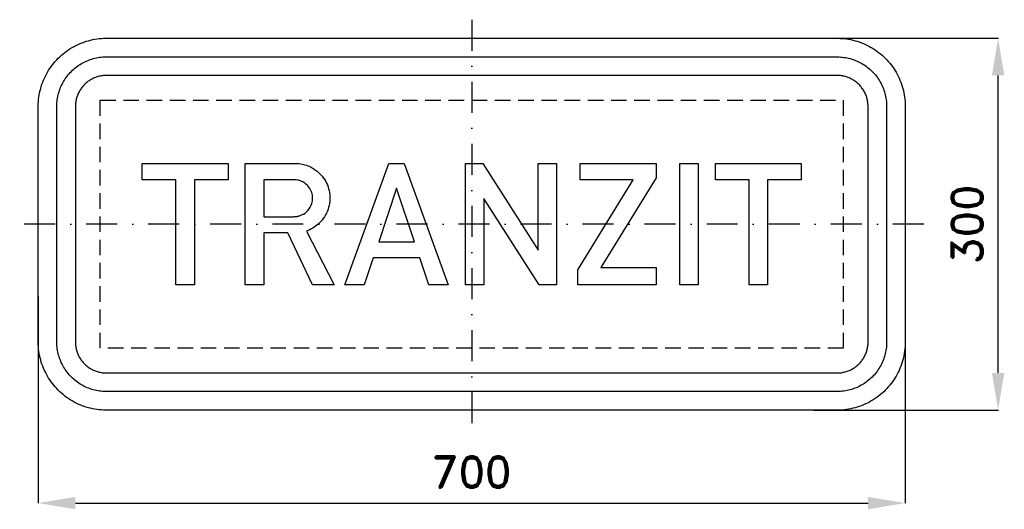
# Model space of a CAD drawing. Header units: millimetres. Extents: x -15 to 780, y -80 to 315.
import ezdxf

# ---------------------------------------------------------------- set-up
doc = ezdxf.new("R2010")
doc.units = ezdxf.units.MM
doc.header["$LTSCALE"] = 5
doc.linetypes.add('ČERCHOVANÁX2', pattern=[2, 1, -0.5, 0, -0.5])
doc.linetypes.add('ČÁRKOVANÁX2', pattern=[1.5, 1, -0.5])
doc.layers.add('Kóty', color=2, linetype='Continuous')
doc.layers.add('Značka', color=7, linetype='Continuous')
doc.styles.get("Standard").update_dxf_attribs({"font": 'romand.shx', "height": 25})
doc.dimstyles.get("Standard").update_dxf_attribs({"dimtxt": 25, "dimasz": 30, "dimexe": 0.18, "dimexo": 0.0625, "dimgap": 12.5, "dimtad": 1, "dimdec": 0, "dimzin": 0, "dimdsep": 46, "dimtxsty": 'Standard', "dimcen": 0.09, "dimadec": 0, "dimazin": 0, "dimtfac": 1, "dimtdec": 0, "dimtofl": 0, "dimtmove": 0, "dimatfit": 3, "dimfxl": 1, "dimtolj": 1, "dimtzin": 0, "dimarcsym": 0})

# ---------------------------------------------------------------- blocks, each defined once
blk = doc.blocks.new('*D0')
at = {"layer": 'Defpoints', "color": 0, "transparency": 16777216}
for p in [(614.05, 300), (775, 300), (625.99, 0)]:
    blk.add_point(p, dxfattribs=at)
at = {"layer": 'Kóty', "color": 0, "lineweight": -2, "transparency": 16777216}
for p, q in [((614.11, 300), (775.18, 300)), ((775, 30), (775, 270)), ((626.05, 0), (775.18, 0))]:
    blk.add_line(p, q, dxfattribs=at)
at = {"layer": 'Kóty', "color": 0, "transparency": 16777216}
for points in [[(770, 270), (780, 270), (775, 300)], [(770, 30), (780, 30), (775, 0)]]:
    blk.add_solid(points, dxfattribs=at)
at = {"layer": 'Kóty', "color": 0, "transparency": 16777216, "insert": (750, 150), "char_height": 25, "attachment_point": 5, "rotation": 90}
blk.add_mtext('\\A1;300', dxfattribs=at)
blk = doc.blocks.new('*D1')
at = {"layer": 'Defpoints', "color": 0, "transparency": 16777216}
for p in [(700, 118.48), (0, 91.77), (700, -75)]:
    blk.add_point(p, dxfattribs=at)
at = {"layer": 'Kóty', "color": 0, "lineweight": -2, "transparency": 16777216}
for p, q in [((700, 118.41), (700, -75.18)), ((0, 91.71), (0, -75.18)), ((30, -75), (670, -75))]:
    blk.add_line(p, q, dxfattribs=at)
at = {"layer": 'Kóty', "color": 0, "transparency": 16777216}
for points in [[(30, -70), (30, -80), (0, -75)], [(670, -70), (670, -80), (700, -75)]]:
    blk.add_solid(points, dxfattribs=at)
at = {"layer": 'Kóty', "color": 0, "transparency": 16777216, "insert": (350, -50), "char_height": 25, "attachment_point": 5}
blk.add_mtext('\\A1;700', dxfattribs=at)

msp = doc.modelspace()

# ---------------------------------------------------------------- linework, layer by layer
at = {"layer": 'Značka', "color": 6, "linetype": 'ČERCHOVANÁX2', "lineweight": 25, "ltscale": 5}
for p, q in [((350, 315), (350, -15)), ((715, 150), (-15, 150))]:
    msp.add_line(p, q, dxfattribs=at)
at = {"layer": 'Značka', "color": 5}
for points in [[(55, 0), (54.78, 0), (54.57, 0, -0.03218), (47.47, 0.5, -0.035443), (40.49, 1.95, -0.036267), (33.74, 4.23, -0.03442), (27.38, 7.44, -0.033722), (21.45, 11.39, -0.034085), (16.11, 16.11, -0.034209), (11.39, 21.45, -0.034229), (7.44, 27.38, -0.034044), (4.25, 33.74, -0.033412), (1.95, 40.49, -0.034127), (0.48, 47.47, -0.036745), (0, 54.57), (0, 54.78), (0, 55), (0, 245), (0, 245.22), (0, 245.43, -0.03218), (0.5, 252.53, -0.035443), (1.95, 259.51, -0.036267), (4.23, 266.26, -0.03442), (7.44, 272.63, -0.033724), (11.39, 278.55, -0.034088), (16.11, 283.89, -0.034206), (21.45, 288.61, -0.034232), (27.38, 292.56, -0.034049), (33.74, 295.75, -0.033416), (40.49, 298.05, -0.034129), (47.47, 299.53, -0.036747), (54.57, 300), (54.78, 300), (55, 300), (645, 300), (645.22, 300), (645.43, 300, -0.032179), (652.53, 299.5, -0.035446), (659.51, 298.05, -0.036264), (666.26, 295.77, -0.034421), (672.63, 292.56, -0.033716), (678.55, 288.61, -0.034086), (683.89, 283.89, -0.034212), (688.61, 278.55, -0.034226), (692.56, 272.63, -0.034042), (695.75, 266.26, -0.033411), (698.05, 259.51, -0.034124), (699.53, 252.53, -0.036743), (700, 245.43), (700, 245.22), (700, 245), (700, 55), (700, 54.78), (700, 54.57, -0.032188), (699.5, 47.47, -0.035446), (698.05, 40.49, -0.036274), (695.77, 33.74, -0.034416), (692.56, 27.38, -0.033728), (688.61, 21.45, -0.034092), (683.89, 16.11, -0.034208), (678.55, 11.39, -0.03423), (672.63, 7.44, -0.034041), (666.26, 4.25, -0.033411), (659.51, 1.95, -0.034128), (652.53, 0.48, -0.036745), (645.43, 0), (645.22, 0), (645, 0), (55, 0)], [(55, 15), (54.84, 15), (54.69, 15, -0.03218), (49.52, 15.36, -0.035444), (44.45, 16.42, -0.036267), (39.54, 18.08, -0.03442), (34.91, 20.41, -0.033721), (30.6, 23.29, -0.034085), (26.72, 26.72, -0.034209), (23.28, 30.6, -0.034229), (20.41, 34.91, -0.034044), (18.09, 39.54, -0.033412), (16.42, 44.45, -0.034127), (15.35, 49.52, -0.036745), (15, 54.69), (15, 54.84), (15, 55), (15, 245), (15, 245.16), (15, 245.31, -0.032181), (15.36, 250.48, -0.035443), (16.42, 255.56, -0.036267), (18.08, 260.46, -0.034424), (20.41, 265.09, -0.033722), (23.29, 269.4, -0.034083), (26.72, 273.28, -0.034209), (30.6, 276.72, -0.034227), (34.91, 279.59, -0.034042), (39.54, 281.91, -0.033411), (44.45, 283.58, -0.034123), (49.52, 284.65, -0.036741), (54.69, 285), (54.84, 285), (55, 285), (645, 285), (645.16, 285), (645.31, 285, -0.032174), (650.48, 284.64, -0.035443), (655.56, 283.58, -0.036265), (660.46, 281.92, -0.034414), (665.09, 279.59, -0.033719), (669.4, 276.71, -0.034082), (673.28, 273.28, -0.034215), (676.72, 269.4, -0.034226), (679.59, 265.09, -0.03405), (681.91, 260.46, -0.033405), (683.58, 255.56, -0.034129), (684.65, 250.48, -0.036741), (685, 245.31), (685, 245.16), (685, 245), (685, 55), (685, 54.84), (685, 54.69, -0.032179), (684.64, 49.52, -0.035442), (683.58, 44.45, -0.03626), (681.92, 39.54, -0.034413), (679.59, 34.91, -0.033721), (676.71, 30.6, -0.034079), (673.28, 26.72, -0.03421), (669.4, 23.28, -0.034232), (665.09, 20.41, -0.034047), (660.46, 18.09, -0.033414), (655.56, 16.42, -0.034126), (650.48, 15.35, -0.036746), (645.31, 15), (645.16, 15), (645, 15), (55, 15)], [(55, 30), (645, 30), (645.1, 30), (645.2, 30, 0.03218), (648.42, 30.23, 0.035448), (651.6, 30.89, 0.03627), (654.67, 31.92, 0.034414), (657.56, 33.38, 0.033725), (660.25, 35.18, 0.034096), (662.68, 37.32, 0.034186), (664.82, 39.75, 0.034227), (666.62, 42.44, 0.034027), (668.07, 45.34, 0.033407), (669.11, 48.4, 0.034138), (669.78, 51.58, 0.036736), (670, 54.8), (670, 54.9), (670, 55), (670, 245), (670, 245.1), (670, 245.2, 0.032198), (669.77, 248.42, 0.035432), (669.11, 251.6, 0.036249), (668.08, 254.67, 0.034404), (666.62, 257.56, 0.03372), (664.82, 260.25, 0.034072), (662.68, 262.68, 0.034214), (660.25, 264.82, 0.034225), (657.56, 266.62, 0.034059), (654.66, 268.07, 0.033422), (651.6, 269.11, 0.034131), (648.42, 269.78, 0.036744), (645.2, 270), (645.1, 270), (645, 270), (55, 270), (54.9, 270), (54.8, 270, 0.032179), (51.58, 269.77, 0.035451), (48.4, 269.11, 0.036282), (45.34, 268.08, 0.034424), (42.44, 266.62, 0.033732), (39.75, 264.82, 0.034079), (37.32, 262.68, 0.034215), (35.18, 260.25, 0.034227), (33.38, 257.56, 0.034041), (31.93, 254.66, 0.033413), (30.89, 251.6, 0.034128), (30.22, 248.42, 0.036746), (30, 245.2), (30, 245.1), (30, 245), (30, 55), (30, 54.9), (30, 54.8, 0.03218), (30.23, 51.58, 0.035444), (30.89, 48.4, 0.036268), (31.92, 45.34, 0.034422), (33.38, 42.44, 0.033723), (35.18, 39.75, 0.034084), (37.32, 37.32, 0.034209), (39.75, 35.18, 0.034229), (42.44, 33.38, 0.034046), (45.34, 31.93, 0.033413), (48.4, 30.89, 0.034128), (51.58, 30.22, 0.036746), (54.8, 30), (54.9, 30), (55, 30)], [(167.16, 101), (167.16, 199), (208.42, 199), (209.01, 198.99, -0.005426), (209.6, 198.98, -0.052876), (214.21, 198.31, -0.045257), (218.64, 196.73, -0.068752), (225.2, 192.8, -0.074107), (230.36, 187.21, -0.062848), (233.44, 181.67, -0.059662), (235.09, 175.55, -0.055136), (235.43, 169.61, -0.05518), (234.46, 163.74, -0.062308), (231.97, 157.48, -0.063046), (228.01, 152.01, -0.052741), (223.93, 148.31, -0.055198), (219.2, 145.58, -0.011424), (217.87, 145.01, -0.003811), (216.52, 144.48), (239.01, 101), (221.39, 101), (201.37, 143), (182.07, 143), (182.07, 101), (167.16, 101)], [(182.07, 185.79), (182.07, 156.07), (206.12, 156.07), (206.72, 156.1, 0.005988), (207.31, 156.14, 0.040793), (210.03, 156.55, 0.049419), (212.65, 157.45, 0.110772), (217.77, 161.2, 0.114761), (220.83, 166.79, 0.085168), (221.52, 171.15, 0.080084), (220.78, 175.48, 0.084083), (218.59, 179.77, 0.081231), (215.11, 183.15, 0.067106), (211.86, 184.97, 0.082126), (208.28, 185.75, 0.008052), (207.85, 185.77), (207.43, 185.79), (182.07, 185.79)]]:
    msp.add_lwpolyline(points, format="xyb", dxfattribs=at)
at = {"layer": 'Značka', "color": 6, "linetype": 'ČÁRKOVANÁX2', "ltscale": 2.5}
msp.add_lwpolyline([(50, 50), (50, 250), (650, 250), (650, 50), (50, 50)], dxfattribs=at)
at = {"layer": 'Značka', "color": 5}
for points in [[(111.18, 101), (111.18, 185.79), (83.94, 185.79), (83.94, 198.99), (153.28, 198.99), (153.28, 185.79), (126.02, 185.79), (126.02, 101), (111.18, 101)], [(247.58, 101), (283.1, 199.01), (295.48, 199.01), (331.02, 101), (315.28, 101), (307.96, 122.9), (270.46, 122.9), (263.26, 101), (247.58, 101)], [(344.91, 101), (344.91, 199), (358.98, 199), (403.5, 129.05), (403.5, 199), (418.5, 199), (418.4, 101), (404.33, 101), (359.72, 170.86), (359.72, 101), (344.91, 101)], [(435.65, 101), (435.65, 113.32), (480.28, 185.74), (437.42, 185.74), (437.42, 199), (498.79, 199), (498.79, 187.47), (454.1, 115.07), (498.79, 115.07), (498.79, 101), (435.65, 101)], [(517.98, 101), (517.98, 198.99), (532.84, 198.99), (532.84, 101), (517.98, 101)], [(573.97, 101), (573.97, 185.79), (546.72, 185.79), (546.72, 198.99), (616.06, 198.99), (616.06, 185.79), (588.81, 185.79), (588.81, 101), (573.97, 101)], [(303.65, 135.91), (289.28, 178.97), (274.93, 135.91), (303.65, 135.91)]]:
    msp.add_lwpolyline(points, dxfattribs=at)

# ---------------------------------------------------------------- dimensions: what is measured, and where the dimension line sits
at = {"layer": 'Kóty'}
dim = msp.add_linear_dim(base=(775, 300), p1=(625.99, 0), p2=(614.05, 300), angle=90, dimstyle='Standard', dxfattribs=at)
dim.commit()
dim.dimension.update_dxf_attribs({"geometry": '*D0', "text_midpoint": (750, 150)})
dim = msp.add_linear_dim(base=(700, -75), p1=(0, 91.77), p2=(700, 118.48), dimstyle='Standard', dxfattribs=at)
dim.commit()
dim.dimension.update_dxf_attribs({"geometry": '*D1', "text_midpoint": (350, -50)})

doc.saveas('drawing.dxf')
